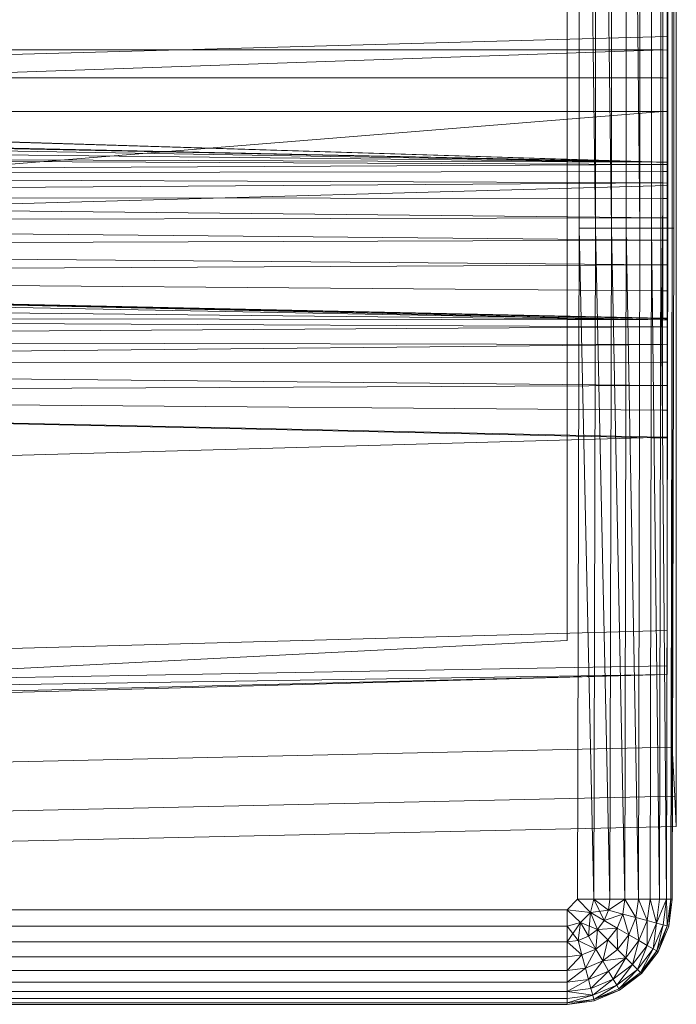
# Model space of a CAD drawing. Header units: metres. Extents: x 397.7 to 427.5, y 12.6 to 28.4.
# Tile 55 of 124: x 407.3233 to 407.4147, y 27.0235 to 27.1606. Entities that reach past the tile are written whole.
import ezdxf

# ---------------------------------------------------------------- set-up
doc = ezdxf.new("R2010")
doc.units = ezdxf.units.M
doc.layers.add('A-DETL-____-MBND', color=7, linetype='Continuous', lineweight=18)

# ---------------------------------------------------------------- blocks, each defined once
blk = doc.blocks.new('Family - Inodor P4-151432-08_CLI_AIRE_P5')
at = {"layer": 'A-DETL-____-MBND', "color": 253, "true_color": 0xaaaaaa}
for p, q in [((0.72691, 0.38826), (0.72691, 0.01465)), ((0.72691, 0.38826), (0.72691, 0.01465)), ((0.72691, 0.03582), (0.72691, 0.36417)), ((0.72691, 0.36417), (0.72691, 0.03582)), ((0.72747, 0.36417), (0.72747, 0.03582)), ((0.72747, 0.03582), (0.72747, 0.36417)), ((0.71226, 0.05064), (0.71226, 0.35403)), ((0.71226, 0.05064), (0.71226, 0.35403)), ((0.71393, 0.29485), (0.71393, 0.10805)), ((0.71393, 0.29485), (0.71393, 0.10805)), ((0.71621, 0.10805), (0.71393, 0.29485)), ((0.71393, 0.29485), (0.71621, 0.10805)), ((0.71393, 0.29485), (0.71393, 0.10805)), ((0.71621, 0.29485), (0.71621, 0.10805)), ((0.71843, 0.10805), (0.71621, 0.29485)), ((0.71621, 0.29485), (0.71621, 0.10805)), ((0.71621, 0.29485), (0.71843, 0.10805)), ((0.71621, 0.29485), (0.71621, 0.10805)), ((0.71843, 0.29485), (0.71843, 0.10805)), ((0.71843, 0.29485), (0.71843, 0.10805)), ((0.71843, 0.29485), (0.71843, 0.10805)), ((0.72051, 0.29485), (0.72051, 0.10805)), ((0.72239, 0.10805), (0.72051, 0.29485)), ((0.72051, 0.29485), (0.72051, 0.10805)), ((0.72051, 0.29485), (0.72239, 0.10805)), ((0.72051, 0.29485), (0.72051, 0.10805)), ((0.72239, 0.29485), (0.72239, 0.10805)), ((0.72239, 0.29485), (0.72239, 0.10805)), ((0.72239, 0.29485), (0.72239, 0.10805)), ((0.72402, 0.29485), (0.72402, 0.10805)), ((0.72402, 0.29485), (0.72402, 0.10805)), ((0.72402, 0.29485), (0.72402, 0.10805)), ((0.72534, 0.29485), (0.72534, 0.10805)), ((0.72534, 0.29485), (0.72534, 0.10805)), ((0.72534, 0.29485), (0.72534, 0.10805)), ((0.72631, 0.29485), (0.72631, 0.10805)), ((0.72631, 0.29485), (0.72631, 0.10805)), ((0.72631, 0.29485), (0.72631, 0.10805)), ((0.72691, 0.29485), (0.72691, 0.10805)), ((0.72691, 0.29485), (0.72691, 0.10805)), ((0.72691, 0.29485), (0.72691, 0.10805)), ((0.72711, 0.29485), (0.72711, 0.10805)), ((0.72711, 0.29485), (0.72711, 0.10805)), ((0.7262, 0.28262), (0.7262, 0.11722)), ((0.72561, 0.26697), (0.72561, 0.13288)), ((0.72561, 0.26697), (0.72561, 0.13288)), ((0.72561, 0.13288), (0.72561, 0.26697)), ((0.72561, 0.26697), (0.72561, 0.13288)), ((0.7262, 0.26701), (0.7262, 0.13284)), ((0.7262, 0.13339), (0.7262, 0.267)), ((0.7262, 0.15852), (0.7262, 0.13475)), ((0.7262, 0.13475), (0.21652, 0.12067)), ((0.7262, 0.13475), (0.7262, 0.11399)), ((0.2042, 0.1334), (0.7256, 0.11726)), ((0.7262, 0.11723), (0.2042, 0.1334)), ((0.2042, 0.1334), (0.7256, 0.11726)), ((0.7262, 0.13339), (0.7262, 0.13285)), ((0.21593, 0.13288), (0.7256, 0.11726)), ((0.21593, 0.13288), (0.7256, 0.11726)), ((0.72561, 0.13288), (0.44571, 0.13288)), ((0.72561, 0.13288), (0.44571, 0.12326)), ((0.72561, 0.13288), (0.44571, 0.13288)), ((0.72561, 0.13288), (0.44571, 0.12326)), ((0.72561, 0.13288), (0.44571, 0.13288)), ((0.72561, 0.13288), (0.44571, 0.13288)), ((0.7256, 0.11726), (0.72561, 0.13288)), ((0.72561, 0.13288), (0.7256, 0.11726)), ((0.7262, 0.13284), (0.72561, 0.13288)), ((0.7262, 0.13284), (0.72561, 0.13288)), ((0.72561, 0.13288), (0.7262, 0.13285)), ((0.72561, 0.13288), (0.72561, 0.12899)), ((0.72561, 0.12899), (0.72561, 0.13288)), ((0.7262, 0.13285), (0.72561, 0.13288)), ((0.7262, 0.12897), (0.7262, 0.13285)), ((0.7262, 0.11728), (0.7262, 0.13284)), ((0.72561, 0.12899), (0.44571, 0.12899)), ((0.72561, 0.12899), (0.44571, 0.12899)), ((0.7262, 0.12897), (0.72561, 0.12899)), ((0.72561, 0.12899), (0.72561, 0.12431)), ((0.72561, 0.12431), (0.72561, 0.12899)), ((0.7262, 0.12897), (0.72561, 0.12899)), ((0.7262, 0.12431), (0.7262, 0.12897)), ((0.72561, 0.12431), (0.44571, 0.12431)), ((0.72561, 0.12431), (0.44571, 0.12431)), ((0.72561, 0.12431), (0.44572, 0.10165)), ((0.72561, 0.12431), (0.44572, 0.10165)), ((0.72555, 0.09531), (0.72561, 0.12431)), ((0.72561, 0.12431), (0.72555, 0.09531)), ((0.7262, 0.12431), (0.72561, 0.12431)), ((0.7262, 0.1243), (0.72561, 0.12431)), ((0.72561, 0.12431), (0.7262, 0.12431)), ((0.7262, 0.12428), (0.72561, 0.12431)), ((0.72561, 0.12431), (0.7262, 0.1243)), ((0.7262, 0.12428), (0.72561, 0.12431)), ((0.7262, 0.1243), (0.7262, 0.12431)), ((0.7262, 0.12428), (0.7262, 0.1243)), ((0.7262, 0.09539), (0.7262, 0.12428)), ((0.7256, 0.11726), (0.44571, 0.12326)), ((0.44571, 0.12326), (0.7256, 0.11726)), ((0.7256, 0.11726), (0.44571, 0.12326)), ((0.44571, 0.12326), (0.7256, 0.11726)), ((0.7256, 0.11726), (0.44571, 0.12295)), ((0.44571, 0.12295), (0.7256, 0.11726)), ((0.7256, 0.11726), (0.44571, 0.12197)), ((0.44571, 0.12197), (0.7256, 0.11726)), ((0.7256, 0.11726), (0.44571, 0.12037)), ((0.44571, 0.12037), (0.7256, 0.11726)), ((0.7256, 0.11726), (0.44571, 0.11819)), ((0.44571, 0.11819), (0.7256, 0.11726)), ((0.44571, 0.11819), (0.7256, 0.11694)), ((0.44571, 0.11819), (0.7256, 0.11694)), ((0.7256, 0.11694), (0.44571, 0.11552)), ((0.7256, 0.11694), (0.44571, 0.11552)), ((0.7262, 0.11728), (0.7256, 0.11726)), ((0.7256, 0.11726), (0.7262, 0.11728)), ((0.7262, 0.11722), (0.7256, 0.11726)), ((0.7256, 0.11726), (0.7256, 0.11694)), ((0.7256, 0.11694), (0.7256, 0.11726)), ((0.7262, 0.11722), (0.7256, 0.11726)), ((0.7262, 0.11723), (0.7256, 0.11726)), ((0.7262, 0.11723), (0.7256, 0.11726)), ((0.7262, 0.11691), (0.7256, 0.11694)), ((0.7256, 0.11694), (0.7256, 0.11596)), ((0.7256, 0.11596), (0.7256, 0.11694)), ((0.7262, 0.11691), (0.7256, 0.11694)), ((0.7262, 0.11723), (0.7262, 0.11728)), ((0.7262, 0.11691), (0.7262, 0.11722)), ((0.7262, 0.11594), (0.7262, 0.11691)), ((0.7256, 0.11596), (0.44571, 0.11552)), ((0.7256, 0.11596), (0.44571, 0.11552)), ((0.7256, 0.11436), (0.44571, 0.11552)), ((0.44571, 0.11552), (0.7256, 0.11436)), ((0.7262, 0.11594), (0.7256, 0.11596)), ((0.7256, 0.11596), (0.7256, 0.11436)), ((0.7256, 0.11436), (0.7256, 0.11596)), ((0.7262, 0.11594), (0.7256, 0.11596)), ((0.7262, 0.11434), (0.7262, 0.11594)), ((0.7262, 0.11399), (0.21652, 0.09991)), ((0.7256, 0.11436), (0.44571, 0.11242)), ((0.7256, 0.11436), (0.44571, 0.11242)), ((0.7262, 0.11434), (0.7256, 0.11436)), ((0.7256, 0.11436), (0.7256, 0.11219)), ((0.7256, 0.11219), (0.7256, 0.11436)), ((0.7262, 0.11434), (0.7256, 0.11436)), ((0.7262, 0.11218), (0.7262, 0.11434)), ((0.7262, 0.11399), (0.7262, 0.07896)), ((0.7256, 0.11219), (0.44571, 0.11242)), ((0.44571, 0.11242), (0.7256, 0.11219)), ((0.44571, 0.11242), (0.7256, 0.10951)), ((0.44571, 0.11242), (0.7256, 0.10951)), ((0.7262, 0.11218), (0.7256, 0.11219)), ((0.7256, 0.11219), (0.7256, 0.10951)), ((0.7256, 0.10951), (0.7256, 0.11219)), ((0.7262, 0.11218), (0.7256, 0.11219)), ((0.7262, 0.10951), (0.7262, 0.11218)), ((0.7256, 0.10951), (0.44571, 0.10898)), ((0.7256, 0.10951), (0.44571, 0.10898)), ((0.7256, 0.10641), (0.44571, 0.10898)), ((0.44571, 0.10898), (0.7256, 0.10641)), ((0.7262, 0.10951), (0.7256, 0.10951)), ((0.7256, 0.10951), (0.7256, 0.10641)), ((0.7262, 0.10951), (0.7256, 0.10951)), ((0.7256, 0.10951), (0.7262, 0.10951)), ((0.7256, 0.10641), (0.7256, 0.10951)), ((0.7262, 0.10951), (0.7256, 0.10951)), ((0.7262, 0.10642), (0.7262, 0.10951)), ((0.71393, 0.10805), (0.71373, 0.01465)), ((0.71393, 0.10805), (0.71373, 0.01465)), ((0.71393, 0.10805), (0.71373, 0.01465)), ((0.71621, 0.10805), (0.71393, 0.10805)), ((0.71621, 0.10805), (0.71393, 0.10805)), ((0.71601, 0.01465), (0.71393, 0.10805)), ((0.71393, 0.10805), (0.71601, 0.01465)), ((0.71621, 0.10805), (0.71601, 0.01465)), ((0.71621, 0.10805), (0.71601, 0.01465)), ((0.71621, 0.10805), (0.71601, 0.01465)), ((0.71843, 0.10805), (0.71621, 0.10805)), ((0.71843, 0.10805), (0.71621, 0.10805)), ((0.71823, 0.01465), (0.71621, 0.10805)), ((0.71621, 0.10805), (0.71823, 0.01465)), ((0.71843, 0.10805), (0.71823, 0.01465)), ((0.71843, 0.10805), (0.71823, 0.01465)), ((0.71843, 0.10805), (0.71823, 0.01465)), ((0.72051, 0.10805), (0.71843, 0.10805)), ((0.72051, 0.10805), (0.71843, 0.10805)), ((0.72031, 0.01465), (0.71843, 0.10805)), ((0.71843, 0.10805), (0.72031, 0.01465)), ((0.72051, 0.10805), (0.72031, 0.01465)), ((0.72051, 0.10805), (0.72031, 0.01465)), ((0.72051, 0.10805), (0.72031, 0.01465)), ((0.72239, 0.10805), (0.72051, 0.10805)), ((0.72239, 0.10805), (0.72051, 0.10805)), ((0.72219, 0.01465), (0.72051, 0.10805)), ((0.72051, 0.10805), (0.72219, 0.01465)), ((0.72239, 0.10805), (0.72219, 0.01465)), ((0.72239, 0.10805), (0.72219, 0.01465)), ((0.72239, 0.10805), (0.72219, 0.01465)), ((0.72402, 0.10805), (0.72239, 0.10805)), ((0.72402, 0.10805), (0.72239, 0.10805)), ((0.72402, 0.10805), (0.72382, 0.01465)), ((0.72402, 0.10805), (0.72382, 0.01465)), ((0.72402, 0.10805), (0.72382, 0.01465)), ((0.72534, 0.10805), (0.72402, 0.10805)), ((0.72534, 0.10805), (0.72402, 0.10805)), ((0.72534, 0.10805), (0.72402, 0.10805)), ((0.72514, 0.01465), (0.72402, 0.10805)), ((0.72402, 0.10805), (0.72514, 0.01465)), ((0.72534, 0.10805), (0.72514, 0.01465)), ((0.72534, 0.10805), (0.72514, 0.01465)), ((0.72534, 0.10805), (0.72514, 0.01465)), ((0.72631, 0.10805), (0.72534, 0.10805)), ((0.72631, 0.10805), (0.72534, 0.10805)), ((0.72631, 0.10805), (0.72534, 0.10805)), ((0.72611, 0.01465), (0.72534, 0.10805)), ((0.72534, 0.10805), (0.72611, 0.01465)), ((0.72631, 0.10805), (0.72611, 0.01465)), ((0.72631, 0.10805), (0.72611, 0.01465)), ((0.72631, 0.10805), (0.72611, 0.01465)), ((0.72691, 0.10805), (0.72631, 0.10805)), ((0.72691, 0.10805), (0.72631, 0.10805)), ((0.72691, 0.10805), (0.72631, 0.10805)), ((0.72691, 0.10805), (0.72671, 0.01465)), ((0.72691, 0.10805), (0.72671, 0.01465)), ((0.72691, 0.10805), (0.72671, 0.01465)), ((0.72711, 0.10805), (0.72691, 0.10805)), ((0.72711, 0.10805), (0.72691, 0.01465)), ((0.72711, 0.10805), (0.72691, 0.10805)), ((0.72711, 0.10805), (0.72691, 0.01465)), ((0.72711, 0.10805), (0.72691, 0.10805)), ((0.72691, 0.01465), (0.72691, 0.10805)), ((0.72691, 0.10805), (0.72691, 0.01465)), ((0.7256, 0.10641), (0.44571, 0.10533)), ((0.7256, 0.10641), (0.44571, 0.10533)), ((0.7262, 0.10642), (0.7256, 0.10641)), ((0.7262, 0.10642), (0.7256, 0.10641)), ((0.7256, 0.10641), (0.7262, 0.10642)), ((0.7256, 0.10641), (0.7262, 0.10642)), ((0.7262, 0.10641), (0.7256, 0.10641)), ((0.7256, 0.10298), (0.7256, 0.10641)), ((0.7262, 0.10641), (0.7256, 0.10641)), ((0.7256, 0.10641), (0.7256, 0.10298)), ((0.7262, 0.10642), (0.7262, 0.10642)), ((0.7262, 0.10641), (0.7262, 0.10642)), ((0.7262, 0.10299), (0.7262, 0.10641)), ((0.7256, 0.10298), (0.44571, 0.10533)), ((0.44571, 0.10533), (0.7256, 0.10298)), ((0.7256, 0.10298), (0.44571, 0.10156)), ((0.7256, 0.10298), (0.44571, 0.10156)), ((0.7262, 0.10299), (0.7256, 0.10298)), ((0.7256, 0.10298), (0.7262, 0.10299)), ((0.7262, 0.10298), (0.7256, 0.10298)), ((0.7262, 0.10297), (0.7256, 0.10298)), ((0.7256, 0.10298), (0.7262, 0.10298)), ((0.7256, 0.10298), (0.7256, 0.09932)), ((0.7256, 0.09932), (0.7256, 0.10298)), ((0.7262, 0.10297), (0.7256, 0.10298)), ((0.7262, 0.10298), (0.7262, 0.10299)), ((0.7262, 0.10297), (0.7262, 0.10298)), ((0.7262, 0.09933), (0.7262, 0.10297)), ((0.7256, 0.09932), (0.44571, 0.10156)), ((0.44571, 0.10156), (0.7256, 0.09932)), ((0.44571, 0.10156), (0.7256, 0.09555)), ((0.7262, 0.09542), (0.44571, 0.10156)), ((0.44571, 0.10156), (0.7256, 0.09555)), ((0.72555, 0.09531), (0.44572, 0.10165)), ((0.44572, 0.10165), (0.72555, 0.09531)), ((0.72555, 0.09531), (0.44566, 0.10065)), ((0.44566, 0.10065), (0.72555, 0.09531)), ((0.7262, 0.09933), (0.7256, 0.09932)), ((0.7256, 0.09932), (0.7262, 0.09933)), ((0.7256, 0.09932), (0.7256, 0.09555)), ((0.7262, 0.09932), (0.7256, 0.09932)), ((0.7256, 0.09555), (0.7256, 0.09932)), ((0.7262, 0.09932), (0.7256, 0.09932)), ((0.7262, 0.09932), (0.7262, 0.09933)), ((0.7262, 0.09556), (0.7262, 0.09932)), ((0.72555, 0.09531), (0.44566, 0.0982)), ((0.44566, 0.0982), (0.72555, 0.09531)), ((0.72555, 0.09531), (0.44566, 0.09576)), ((0.44566, 0.09576), (0.72555, 0.09531)), ((0.44566, 0.09576), (0.72555, 0.09431)), ((0.44566, 0.09576), (0.72555, 0.09431)), ((0.7262, 0.09539), (0.72555, 0.09531)), ((0.72555, 0.09531), (0.7262, 0.09539)), ((0.7262, 0.09528), (0.72555, 0.09531)), ((0.72555, 0.09531), (0.72555, 0.09431)), ((0.72555, 0.09431), (0.72555, 0.09531)), ((0.7262, 0.09528), (0.72555, 0.09531)), ((0.7262, 0.09556), (0.7256, 0.09555)), ((0.7256, 0.09555), (0.7262, 0.09556)), ((0.7262, 0.09552), (0.7256, 0.09555)), ((0.7262, 0.09555), (0.7256, 0.09555)), ((0.7262, 0.09553), (0.7256, 0.09555)), ((0.7256, 0.09555), (0.7262, 0.09555)), ((0.7262, 0.09552), (0.7256, 0.09555)), ((0.7256, 0.09555), (0.7262, 0.09553)), ((0.7262, 0.09555), (0.7262, 0.09556)), ((0.7262, 0.09553), (0.7262, 0.09555)), ((0.7262, 0.09552), (0.7262, 0.09553)), ((0.7262, 0.09542), (0.7262, 0.09552)), ((0.7262, 0.09528), (0.7262, 0.09539)), ((0.7262, 0.09428), (0.7262, 0.09528)), ((0.72555, 0.09431), (0.44566, 0.09248)), ((0.72555, 0.09431), (0.44566, 0.09248)), ((0.7262, 0.09428), (0.72555, 0.09431)), ((0.72555, 0.09431), (0.72555, 0.09185)), ((0.72555, 0.09185), (0.72555, 0.09431)), ((0.7262, 0.09428), (0.72555, 0.09431)), ((0.7262, 0.09183), (0.7262, 0.09428)), ((0.72555, 0.09185), (0.44566, 0.09248)), ((0.44566, 0.09248), (0.72555, 0.09185)), ((0.72555, 0.09185), (0.44566, 0.08906)), ((0.72555, 0.09185), (0.44566, 0.08906)), ((0.7262, 0.09183), (0.72555, 0.09185)), ((0.72555, 0.09185), (0.72555, 0.08942)), ((0.72555, 0.08942), (0.72555, 0.09185)), ((0.7262, 0.09183), (0.72555, 0.09185)), ((0.7262, 0.08941), (0.7262, 0.09183)), ((0.72555, 0.08942), (0.44566, 0.08906)), ((0.72555, 0.08942), (0.44566, 0.08906)), ((0.7262, 0.08941), (0.72555, 0.08942)), ((0.72555, 0.08942), (0.72555, 0.08614)), ((0.72555, 0.08614), (0.72555, 0.08942)), ((0.7262, 0.08941), (0.72555, 0.08942)), ((0.7262, 0.08614), (0.7262, 0.08941)), ((0.72555, 0.08614), (0.44566, 0.08906)), ((0.44566, 0.08906), (0.72555, 0.08614)), ((0.72555, 0.08614), (0.44566, 0.08497)), ((0.72555, 0.08614), (0.44566, 0.08497)), ((0.7262, 0.08614), (0.72555, 0.08614)), ((0.7262, 0.08614), (0.72555, 0.08614)), ((0.72555, 0.08614), (0.7262, 0.08614)), ((0.72555, 0.08272), (0.72555, 0.08614)), ((0.7262, 0.08614), (0.72555, 0.08614)), ((0.72555, 0.08614), (0.72555, 0.08272)), ((0.7262, 0.08614), (0.7262, 0.08614)), ((0.7262, 0.08273), (0.7262, 0.08614)), ((0.72555, 0.08272), (0.44566, 0.08497)), ((0.44566, 0.08497), (0.72555, 0.08272)), ((0.44566, 0.08497), (0.72555, 0.07896)), ((0.7262, 0.07882), (0.44566, 0.08497)), ((0.44566, 0.08497), (0.72555, 0.07896)), ((0.7262, 0.08273), (0.72555, 0.08272)), ((0.72555, 0.08272), (0.7262, 0.08273)), ((0.7262, 0.08272), (0.72555, 0.08272)), ((0.72555, 0.08272), (0.72555, 0.07896)), ((0.7262, 0.08271), (0.72555, 0.08272)), ((0.72555, 0.08272), (0.7262, 0.08272)), ((0.72555, 0.07896), (0.72555, 0.08272)), ((0.7262, 0.08271), (0.72555, 0.08272)), ((0.7262, 0.08272), (0.7262, 0.08273)), ((0.7262, 0.08271), (0.7262, 0.08272)), ((0.7262, 0.07897), (0.7262, 0.08271)), ((0.7262, 0.07896), (0.21652, 0.06488)), ((0.7262, 0.07897), (0.72555, 0.07896)), ((0.72555, 0.07896), (0.7262, 0.07897)), ((0.7262, 0.07894), (0.72555, 0.07896)), ((0.7262, 0.07896), (0.72555, 0.07896)), ((0.7262, 0.07894), (0.72555, 0.07896)), ((0.72555, 0.07896), (0.7262, 0.07896)), ((0.7262, 0.07894), (0.72555, 0.07896)), ((0.72555, 0.07896), (0.7262, 0.07894)), ((0.7262, 0.07896), (0.7262, 0.07897)), ((0.7262, 0.07896), (0.7262, 0.05207)), ((0.7262, 0.07894), (0.7262, 0.07896)), ((0.7262, 0.07882), (0.7262, 0.07894)), ((0.7262, 0.07894), (0.7262, 0.07894)), ((0.7262, 0.05207), (0.21652, 0.03799)), ((0.7262, 0.05207), (0.7262, 0.04712)), ((0.71226, 0.05064), (0.54781, 0.04228)), ((0.57586, 0.0437), (0.71226, 0.05064)), ((0.7262, 0.04712), (0.21652, 0.03799)), ((0.7262, 0.04712), (0.7262, 0.04594)), ((0.7262, 0.04594), (0.21652, 0.03799)), ((0.7262, 0.04594), (0.21652, 0.03305)), ((0.7262, 0.04594), (0.21652, 0.03186)), ((0.40749, 0.0287), (0.72691, 0.03582)), ((0.40749, 0.0287), (0.72691, 0.03582)), ((0.72725, 0.02899), (0.72691, 0.03582)), ((0.72691, 0.03582), (0.72725, 0.02899)), ((0.72747, 0.03582), (0.72747, 0.02899)), ((0.72747, 0.02899), (0.72747, 0.03582)), ((0.40776, 0.02187), (0.72725, 0.02899)), ((0.40776, 0.02187), (0.72725, 0.02899)), ((0.72747, 0.02477), (0.72725, 0.02899)), ((0.72725, 0.02899), (0.72747, 0.02477)), ((0.72747, 0.02899), (0.72747, 0.02477)), ((0.72747, 0.02477), (0.72747, 0.02899)), ((0.40793, 0.01764), (0.72747, 0.02477)), ((0.40793, 0.01764), (0.72747, 0.02477)), ((0.71373, 0.01465), (0.71226, 0.01318)), ((0.71373, 0.01465), (0.71226, 0.01318)), ((0.71373, 0.01465), (0.71226, 0.01318)), ((0.71601, 0.01465), (0.71373, 0.01465)), ((0.71551, 0.01277), (0.71373, 0.01465)), ((0.71601, 0.01465), (0.71373, 0.01465)), ((0.71373, 0.01465), (0.71601, 0.01465)), ((0.71373, 0.01465), (0.71551, 0.01277)), ((0.71373, 0.01465), (0.71551, 0.01277)), ((0.71601, 0.01465), (0.71551, 0.01277)), ((0.71601, 0.01465), (0.71551, 0.01277)), ((0.71601, 0.01465), (0.71551, 0.01277)), ((0.71823, 0.01465), (0.71601, 0.01465)), ((0.71802, 0.01311), (0.71601, 0.01465)), ((0.71823, 0.01465), (0.71601, 0.01465)), ((0.71823, 0.01465), (0.71601, 0.01465)), ((0.71802, 0.01311), (0.71601, 0.01465)), ((0.71601, 0.01465), (0.71802, 0.01311)), ((0.71601, 0.01465), (0.71743, 0.01167)), ((0.71601, 0.01465), (0.71743, 0.01167)), ((0.71802, 0.01311), (0.71823, 0.01465)), ((0.72031, 0.01465), (0.71802, 0.01311)), ((0.71802, 0.01311), (0.71823, 0.01465)), ((0.72031, 0.01465), (0.71802, 0.01311)), ((0.71823, 0.01465), (0.71802, 0.01311)), ((0.72031, 0.01465), (0.71823, 0.01465)), ((0.72031, 0.01465), (0.71823, 0.01465)), ((0.72031, 0.01465), (0.71823, 0.01465)), ((0.72031, 0.01465), (0.72003, 0.01257)), ((0.72031, 0.01465), (0.72003, 0.01257)), ((0.72031, 0.01465), (0.72003, 0.01257)), ((0.72219, 0.01465), (0.72031, 0.01465)), ((0.72219, 0.01465), (0.72031, 0.01465)), ((0.72219, 0.01465), (0.72031, 0.01465)), ((0.72185, 0.01208), (0.72031, 0.01465)), ((0.72031, 0.01465), (0.72185, 0.01208)), ((0.72219, 0.01465), (0.72185, 0.01208)), ((0.72219, 0.01465), (0.72185, 0.01208)), ((0.72219, 0.01465), (0.72185, 0.01208)), ((0.72382, 0.01465), (0.72219, 0.01465)), ((0.72382, 0.01465), (0.72219, 0.01465)), ((0.72382, 0.01465), (0.72219, 0.01465)), ((0.72342, 0.01166), (0.72219, 0.01465)), ((0.72219, 0.01465), (0.72342, 0.01166)), ((0.72382, 0.01465), (0.72342, 0.01166)), ((0.72382, 0.01465), (0.72342, 0.01166)), ((0.72382, 0.01465), (0.72342, 0.01166)), ((0.72514, 0.01465), (0.72382, 0.01465)), ((0.72514, 0.01465), (0.72382, 0.01465)), ((0.72514, 0.01465), (0.72382, 0.01465)), ((0.7247, 0.01132), (0.72382, 0.01465)), ((0.72382, 0.01465), (0.7247, 0.01132)), ((0.7247, 0.01132), (0.72514, 0.01465)), ((0.72611, 0.01465), (0.7247, 0.01132)), ((0.7247, 0.01132), (0.72514, 0.01465)), ((0.72611, 0.01465), (0.7247, 0.01132)), ((0.72514, 0.01465), (0.7247, 0.01132)), ((0.72611, 0.01465), (0.72514, 0.01465)), ((0.72611, 0.01465), (0.72514, 0.01465)), ((0.72611, 0.01465), (0.72514, 0.01465)), ((0.72611, 0.01465), (0.72564, 0.01106)), ((0.72611, 0.01465), (0.72564, 0.01106)), ((0.72611, 0.01465), (0.72564, 0.01106)), ((0.72671, 0.01465), (0.72611, 0.01465)), ((0.72671, 0.01465), (0.72611, 0.01465)), ((0.72671, 0.01465), (0.72611, 0.01465)), ((0.72621, 0.01091), (0.72611, 0.01465)), ((0.72611, 0.01465), (0.72621, 0.01091)), ((0.72671, 0.01465), (0.72621, 0.01091)), ((0.72671, 0.01465), (0.72621, 0.01091)), ((0.72671, 0.01465), (0.72621, 0.01091)), ((0.72691, 0.01465), (0.72641, 0.01086)), ((0.72691, 0.01465), (0.72641, 0.01086)), ((0.72691, 0.01465), (0.72641, 0.01086)), ((0.72691, 0.01465), (0.72641, 0.01086)), ((0.72641, 0.01086), (0.72671, 0.01465)), ((0.72671, 0.01465), (0.72641, 0.01086)), ((0.72691, 0.01465), (0.72671, 0.01465)), ((0.72691, 0.01465), (0.72671, 0.01465)), ((0.72691, 0.01465), (0.72671, 0.01465)), ((0.71226, 0.01318), (0.57723, 0.01318)), ((0.71226, 0.01318), (0.57723, 0.01318)), ((0.71226, 0.01318), (0.57723, 0.01318)), ((0.71413, 0.0114), (0.71226, 0.01318)), ((0.71226, 0.01318), (0.71226, 0.0109)), ((0.71551, 0.01277), (0.71226, 0.01318)), ((0.71226, 0.01318), (0.71551, 0.01277)), ((0.71226, 0.01318), (0.71413, 0.0114)), ((0.71226, 0.01318), (0.71226, 0.0109)), ((0.71226, 0.01318), (0.71413, 0.0114)), ((0.71226, 0.01318), (0.71226, 0.0109)), ((0.71551, 0.01277), (0.71413, 0.0114)), ((0.71551, 0.01277), (0.71413, 0.0114)), ((0.71551, 0.01277), (0.71413, 0.0114)), ((0.71551, 0.01277), (0.71524, 0.00948)), ((0.71551, 0.01277), (0.71524, 0.00948)), ((0.71802, 0.01311), (0.71551, 0.01277)), ((0.71743, 0.01167), (0.71551, 0.01277)), ((0.71648, 0.01043), (0.71551, 0.01277)), ((0.71743, 0.01167), (0.71551, 0.01277)), ((0.71551, 0.01277), (0.71743, 0.01167)), ((0.71551, 0.01277), (0.71648, 0.01043)), ((0.71551, 0.01277), (0.71648, 0.01043)), ((0.71802, 0.01311), (0.71743, 0.01167)), ((0.71802, 0.01311), (0.71743, 0.01167)), ((0.71802, 0.01311), (0.71743, 0.01167)), ((0.72003, 0.01257), (0.71743, 0.01167)), ((0.72003, 0.01257), (0.71743, 0.01167)), ((0.72003, 0.01257), (0.71802, 0.01311)), ((0.72003, 0.01257), (0.71802, 0.01311)), ((0.71802, 0.01311), (0.72003, 0.01257)), ((0.72003, 0.01257), (0.71923, 0.01062)), ((0.72003, 0.01257), (0.71923, 0.01062)), ((0.72003, 0.01257), (0.71923, 0.01062)), ((0.72185, 0.01208), (0.72003, 0.01257)), ((0.72185, 0.01208), (0.72003, 0.01257)), ((0.72003, 0.01257), (0.72185, 0.01208)), ((0.72003, 0.01257), (0.72086, 0.00968)), ((0.72003, 0.01257), (0.72086, 0.00968)), ((0.71413, 0.0114), (0.71226, 0.0109)), ((0.71413, 0.0114), (0.71226, 0.0109)), ((0.71413, 0.0114), (0.71226, 0.00868)), ((0.71413, 0.0114), (0.71226, 0.0109)), ((0.71413, 0.0114), (0.71226, 0.00868)), ((0.71413, 0.0114), (0.7138, 0.00888)), ((0.71413, 0.0114), (0.7138, 0.00888)), ((0.71413, 0.0114), (0.7138, 0.00888)), ((0.71648, 0.01043), (0.71413, 0.0114)), ((0.71524, 0.00948), (0.71413, 0.0114)), ((0.71524, 0.00948), (0.71413, 0.0114)), ((0.71413, 0.0114), (0.71524, 0.00948)), ((0.71743, 0.01167), (0.71648, 0.01043)), ((0.71743, 0.01167), (0.71648, 0.01043)), ((0.71743, 0.01167), (0.71648, 0.01043)), ((0.71923, 0.01062), (0.71743, 0.01167)), ((0.71923, 0.01062), (0.71743, 0.01167)), ((0.71743, 0.01167), (0.71923, 0.01062)), ((0.72185, 0.01208), (0.72086, 0.00968)), ((0.72185, 0.01208), (0.72086, 0.00968)), ((0.72185, 0.01208), (0.72086, 0.00968)), ((0.72342, 0.01166), (0.72185, 0.01208)), ((0.72342, 0.01166), (0.72185, 0.01208)), ((0.72185, 0.01208), (0.72342, 0.01166)), ((0.72185, 0.01208), (0.72227, 0.00887)), ((0.72185, 0.01208), (0.72227, 0.00887)), ((0.72342, 0.01166), (0.72227, 0.00887)), ((0.72342, 0.01166), (0.72227, 0.00887)), ((0.72342, 0.01166), (0.72227, 0.00887)), ((0.72342, 0.01166), (0.72341, 0.00821)), ((0.72342, 0.01166), (0.72341, 0.00821)), ((0.7247, 0.01132), (0.72341, 0.00821)), ((0.7247, 0.01132), (0.72341, 0.00821)), ((0.7247, 0.01132), (0.72341, 0.00821)), ((0.7247, 0.01132), (0.72342, 0.01166)), ((0.7247, 0.01132), (0.72342, 0.01166)), ((0.72342, 0.01166), (0.7247, 0.01132)), ((0.7247, 0.01132), (0.72425, 0.00772)), ((0.7247, 0.01132), (0.72425, 0.00772)), ((0.72564, 0.01106), (0.72425, 0.00772)), ((0.72564, 0.01106), (0.72425, 0.00772)), ((0.72564, 0.01106), (0.72425, 0.00772)), ((0.72564, 0.01106), (0.7247, 0.01132)), ((0.72564, 0.01106), (0.7247, 0.01132)), ((0.7247, 0.01132), (0.72564, 0.01106)), ((0.72564, 0.01106), (0.72477, 0.00743)), ((0.72564, 0.01106), (0.72477, 0.00743)), ((0.72621, 0.01091), (0.72564, 0.01106)), ((0.72621, 0.01091), (0.72564, 0.01106)), ((0.72564, 0.01106), (0.72621, 0.01091)), ((0.71226, 0.0109), (0.57723, 0.0109)), ((0.71226, 0.0109), (0.57723, 0.0109)), ((0.71226, 0.0109), (0.57723, 0.0109)), ((0.7138, 0.00888), (0.71226, 0.0109)), ((0.71226, 0.0109), (0.71226, 0.00868)), ((0.71226, 0.00868), (0.71226, 0.0109)), ((0.71226, 0.0109), (0.71226, 0.00868)), ((0.71648, 0.01043), (0.71524, 0.00948)), ((0.71648, 0.01043), (0.71524, 0.00948)), ((0.71648, 0.01043), (0.71524, 0.00948)), ((0.71648, 0.01043), (0.71628, 0.00768)), ((0.71648, 0.01043), (0.71628, 0.00768)), ((0.71923, 0.01062), (0.71648, 0.01043)), ((0.71923, 0.01062), (0.71648, 0.01043)), ((0.71795, 0.00896), (0.71648, 0.01043)), ((0.71795, 0.00896), (0.71648, 0.01043)), ((0.71648, 0.01043), (0.71795, 0.00896)), ((0.71923, 0.01062), (0.71795, 0.00896)), ((0.71923, 0.01062), (0.71795, 0.00896)), ((0.71923, 0.01062), (0.71795, 0.00896)), ((0.72086, 0.00968), (0.71923, 0.01062)), ((0.72086, 0.00968), (0.71923, 0.01062)), ((0.71923, 0.01062), (0.72086, 0.00968)), ((0.71923, 0.01062), (0.71928, 0.00763)), ((0.71923, 0.01062), (0.71928, 0.00763)), ((0.72086, 0.00968), (0.71928, 0.00763)), ((0.72086, 0.00968), (0.71928, 0.00763)), ((0.72086, 0.00968), (0.71928, 0.00763)), ((0.72086, 0.00968), (0.72043, 0.00648)), ((0.72086, 0.00968), (0.72043, 0.00648)), ((0.72227, 0.00887), (0.72086, 0.00968)), ((0.72227, 0.00887), (0.72086, 0.00968)), ((0.72086, 0.00968), (0.72227, 0.00887)), ((0.72621, 0.01091), (0.72477, 0.00743)), ((0.72621, 0.01091), (0.72477, 0.00743)), ((0.72621, 0.01091), (0.72477, 0.00743)), ((0.72621, 0.01091), (0.72494, 0.00733)), ((0.72621, 0.01091), (0.72494, 0.00733)), ((0.72641, 0.01086), (0.72494, 0.00733)), ((0.72641, 0.01086), (0.72494, 0.00733)), ((0.72641, 0.01086), (0.72494, 0.00733)), ((0.72641, 0.01086), (0.72494, 0.00733)), ((0.72641, 0.01086), (0.72621, 0.01091)), ((0.72641, 0.01086), (0.72621, 0.01091)), ((0.72621, 0.01091), (0.72641, 0.01086)), ((0.71226, 0.00868), (0.57723, 0.00868)), ((0.71226, 0.00868), (0.57723, 0.00868)), ((0.71226, 0.00868), (0.57723, 0.00868)), ((0.7138, 0.00888), (0.71226, 0.00868)), ((0.7138, 0.00888), (0.71226, 0.00868)), ((0.7138, 0.00888), (0.71226, 0.00868)), ((0.71226, 0.00868), (0.71226, 0.0066)), ((0.71434, 0.00687), (0.71226, 0.00868)), ((0.71226, 0.00868), (0.71226, 0.0066)), ((0.71226, 0.00868), (0.71434, 0.00687)), ((0.71226, 0.00868), (0.71226, 0.0066)), ((0.71524, 0.00948), (0.7138, 0.00888)), ((0.71524, 0.00948), (0.7138, 0.00888)), ((0.71524, 0.00948), (0.7138, 0.00888)), ((0.7138, 0.00888), (0.71434, 0.00687)), ((0.71628, 0.00768), (0.7138, 0.00888)), ((0.7138, 0.00888), (0.71434, 0.00687)), ((0.7138, 0.00888), (0.71628, 0.00768)), ((0.7138, 0.00888), (0.71434, 0.00687)), ((0.71628, 0.00768), (0.71524, 0.00948)), ((0.71628, 0.00768), (0.71524, 0.00948)), ((0.71524, 0.00948), (0.71628, 0.00768)), ((0.71795, 0.00896), (0.71628, 0.00768)), ((0.71795, 0.00896), (0.71628, 0.00768)), ((0.71795, 0.00896), (0.71628, 0.00768)), ((0.71795, 0.00896), (0.71722, 0.00605)), ((0.71795, 0.00896), (0.71722, 0.00605)), ((0.71928, 0.00763), (0.71795, 0.00896)), ((0.71928, 0.00763), (0.71795, 0.00896)), ((0.71795, 0.00896), (0.71928, 0.00763)), ((0.72227, 0.00887), (0.72043, 0.00648)), ((0.72227, 0.00887), (0.72043, 0.00648)), ((0.72227, 0.00887), (0.72043, 0.00648)), ((0.72227, 0.00887), (0.72136, 0.00554)), ((0.72227, 0.00887), (0.72136, 0.00554)), ((0.72341, 0.00821), (0.72227, 0.00887)), ((0.72341, 0.00821), (0.72227, 0.00887)), ((0.72227, 0.00887), (0.72341, 0.00821)), ((0.71434, 0.00687), (0.71226, 0.0066)), ((0.71434, 0.00687), (0.71226, 0.0066)), ((0.71434, 0.00687), (0.71226, 0.00472)), ((0.71434, 0.00687), (0.71226, 0.0066)), ((0.71434, 0.00687), (0.71226, 0.00472)), ((0.71628, 0.00768), (0.71434, 0.00687)), ((0.71628, 0.00768), (0.71434, 0.00687)), ((0.71628, 0.00768), (0.71434, 0.00687)), ((0.71483, 0.00505), (0.71434, 0.00687)), ((0.71483, 0.00505), (0.71434, 0.00687)), ((0.71434, 0.00687), (0.71483, 0.00505)), ((0.71628, 0.00768), (0.71483, 0.00505)), ((0.71628, 0.00768), (0.71483, 0.00505)), ((0.71722, 0.00605), (0.71628, 0.00768)), ((0.71722, 0.00605), (0.71628, 0.00768)), ((0.71628, 0.00768), (0.71722, 0.00605)), ((0.71928, 0.00763), (0.71722, 0.00605)), ((0.71928, 0.00763), (0.71722, 0.00605)), ((0.71928, 0.00763), (0.71722, 0.00605)), ((0.72043, 0.00648), (0.71928, 0.00763)), ((0.72043, 0.00648), (0.71928, 0.00763)), ((0.71928, 0.00763), (0.72043, 0.00648)), ((0.72341, 0.00821), (0.72136, 0.00554)), ((0.72341, 0.00821), (0.72136, 0.00554)), ((0.72341, 0.00821), (0.72136, 0.00554)), ((0.72341, 0.00821), (0.72205, 0.00485)), ((0.72341, 0.00821), (0.72205, 0.00485)), ((0.72425, 0.00772), (0.72205, 0.00485)), ((0.72425, 0.00772), (0.72205, 0.00485)), ((0.72425, 0.00772), (0.72205, 0.00485)), ((0.72425, 0.00772), (0.72247, 0.00443)), ((0.72425, 0.00772), (0.72247, 0.00443)), ((0.72477, 0.00743), (0.72247, 0.00443)), ((0.72477, 0.00743), (0.72247, 0.00443)), ((0.72477, 0.00743), (0.72247, 0.00443)), ((0.72477, 0.00743), (0.72262, 0.00429)), ((0.72477, 0.00743), (0.72262, 0.00429)), ((0.72494, 0.00733), (0.72262, 0.00429)), ((0.72494, 0.00733), (0.72262, 0.00429)), ((0.72494, 0.00733), (0.72262, 0.00429)), ((0.72494, 0.00733), (0.72262, 0.00429)), ((0.72425, 0.00772), (0.72341, 0.00821)), ((0.72425, 0.00772), (0.72341, 0.00821)), ((0.72341, 0.00821), (0.72425, 0.00772)), ((0.72477, 0.00743), (0.72425, 0.00772)), ((0.72477, 0.00743), (0.72425, 0.00772)), ((0.72425, 0.00772), (0.72477, 0.00743)), ((0.72494, 0.00733), (0.72477, 0.00743)), ((0.72494, 0.00733), (0.72477, 0.00743)), ((0.72477, 0.00743), (0.72494, 0.00733)), ((0.71226, 0.0066), (0.57723, 0.0066)), ((0.71226, 0.0066), (0.57723, 0.0066)), ((0.71226, 0.0066), (0.57723, 0.0066)), ((0.71226, 0.00472), (0.71226, 0.0066)), ((0.71226, 0.00472), (0.71226, 0.0066)), ((0.71226, 0.0066), (0.71226, 0.00472)), ((0.71722, 0.00605), (0.71483, 0.00505)), ((0.71722, 0.00605), (0.71483, 0.00505)), ((0.71722, 0.00605), (0.71483, 0.00505)), ((0.71722, 0.00605), (0.71525, 0.00348)), ((0.71722, 0.00605), (0.71525, 0.00348)), ((0.72043, 0.00648), (0.71722, 0.00605)), ((0.72043, 0.00648), (0.71722, 0.00605)), ((0.71804, 0.00464), (0.71722, 0.00605)), ((0.71804, 0.00464), (0.71722, 0.00605)), ((0.71722, 0.00605), (0.71804, 0.00464)), ((0.72043, 0.00648), (0.71804, 0.00464)), ((0.72043, 0.00648), (0.71804, 0.00464)), ((0.72043, 0.00648), (0.71804, 0.00464)), ((0.72043, 0.00648), (0.7187, 0.0035)), ((0.72043, 0.00648), (0.7187, 0.0035)), ((0.72136, 0.00554), (0.7187, 0.0035)), ((0.72136, 0.00554), (0.7187, 0.0035)), ((0.72136, 0.00554), (0.7187, 0.0035)), ((0.72136, 0.00554), (0.71918, 0.00265)), ((0.72136, 0.00554), (0.71918, 0.00265)), ((0.72136, 0.00554), (0.72043, 0.00648)), ((0.72136, 0.00554), (0.72043, 0.00648)), ((0.72043, 0.00648), (0.72136, 0.00554)), ((0.72205, 0.00485), (0.72136, 0.00554)), ((0.72205, 0.00485), (0.72136, 0.00554)), ((0.72136, 0.00554), (0.72205, 0.00485)), ((0.71226, 0.00472), (0.57723, 0.00472)), ((0.71226, 0.00472), (0.57723, 0.00472)), ((0.71226, 0.00472), (0.57723, 0.00472)), ((0.71483, 0.00505), (0.71226, 0.00472)), ((0.71483, 0.00505), (0.71226, 0.00472)), ((0.71483, 0.00505), (0.71226, 0.00309)), ((0.71483, 0.00505), (0.71226, 0.00472)), ((0.71483, 0.00505), (0.71226, 0.00309)), ((0.71226, 0.00309), (0.71226, 0.00472)), ((0.71226, 0.00309), (0.71226, 0.00472)), ((0.71226, 0.00472), (0.71226, 0.00309)), ((0.71525, 0.00348), (0.71483, 0.00505)), ((0.71525, 0.00348), (0.71483, 0.00505)), ((0.71483, 0.00505), (0.71525, 0.00348)), ((0.71804, 0.00464), (0.71525, 0.00348)), ((0.71804, 0.00464), (0.71525, 0.00348)), ((0.71804, 0.00464), (0.71525, 0.00348)), ((0.71804, 0.00464), (0.71559, 0.00221)), ((0.71804, 0.00464), (0.71559, 0.00221)), ((0.7187, 0.0035), (0.71804, 0.00464)), ((0.7187, 0.0035), (0.71804, 0.00464)), ((0.71804, 0.00464), (0.7187, 0.0035)), ((0.72205, 0.00485), (0.71918, 0.00265)), ((0.72205, 0.00485), (0.71918, 0.00265)), ((0.72205, 0.00485), (0.71918, 0.00265)), ((0.72205, 0.00485), (0.71948, 0.00214)), ((0.72205, 0.00485), (0.71948, 0.00214)), ((0.72247, 0.00443), (0.71948, 0.00214)), ((0.72247, 0.00443), (0.71948, 0.00214)), ((0.72247, 0.00443), (0.71948, 0.00214)), ((0.72262, 0.00429), (0.71948, 0.00214)), ((0.72262, 0.00429), (0.71948, 0.00214)), ((0.72262, 0.00429), (0.71958, 0.00196)), ((0.72262, 0.00429), (0.71958, 0.00196)), ((0.72262, 0.00429), (0.71958, 0.00196)), ((0.72262, 0.00429), (0.71958, 0.00196)), ((0.72247, 0.00443), (0.72205, 0.00485)), ((0.72247, 0.00443), (0.72205, 0.00485)), ((0.72205, 0.00485), (0.72247, 0.00443)), ((0.72262, 0.00429), (0.72247, 0.00443)), ((0.72262, 0.00429), (0.72247, 0.00443)), ((0.72247, 0.00443), (0.72262, 0.00429)), ((0.71226, 0.00309), (0.57723, 0.00309)), ((0.71226, 0.00309), (0.57723, 0.00309)), ((0.71226, 0.00309), (0.57723, 0.00309)), ((0.71525, 0.00348), (0.71226, 0.00309)), ((0.71525, 0.00348), (0.71226, 0.00309)), ((0.71525, 0.00348), (0.71226, 0.00177)), ((0.71525, 0.00348), (0.71226, 0.00309)), ((0.71525, 0.00348), (0.71226, 0.00177)), ((0.71226, 0.00177), (0.71226, 0.00309)), ((0.71226, 0.00177), (0.71226, 0.00309)), ((0.71226, 0.00309), (0.71226, 0.00177)), ((0.71559, 0.00221), (0.71525, 0.00348)), ((0.71559, 0.00221), (0.71525, 0.00348)), ((0.71525, 0.00348), (0.71559, 0.00221)), ((0.7187, 0.0035), (0.71559, 0.00221)), ((0.7187, 0.0035), (0.71559, 0.00221)), ((0.7187, 0.0035), (0.71559, 0.00221)), ((0.7187, 0.0035), (0.71584, 0.00127)), ((0.7187, 0.0035), (0.71584, 0.00127)), ((0.71918, 0.00265), (0.7187, 0.0035)), ((0.71918, 0.00265), (0.7187, 0.0035)), ((0.7187, 0.0035), (0.71918, 0.00265)), ((0.71226, 0.00177), (0.57723, 0.00177)), ((0.71226, 0.00177), (0.57723, 0.00177)), ((0.71226, 0.00177), (0.57723, 0.00177)), ((0.71559, 0.00221), (0.71226, 0.00177)), ((0.71559, 0.00221), (0.71226, 0.00177)), ((0.71559, 0.00221), (0.71226, 0.00177)), ((0.71226, 0.00177), (0.71226, 0.0008)), ((0.71584, 0.00127), (0.71226, 0.00177)), ((0.71226, 0.00177), (0.71226, 0.0008)), ((0.71226, 0.00177), (0.71584, 0.00127)), ((0.71226, 0.00177), (0.71226, 0.0008)), ((0.71584, 0.00127), (0.71559, 0.00221)), ((0.71584, 0.00127), (0.71559, 0.00221)), ((0.71559, 0.00221), (0.71584, 0.00127)), ((0.71918, 0.00265), (0.71584, 0.00127)), ((0.71918, 0.00265), (0.71584, 0.00127)), ((0.71918, 0.00265), (0.71584, 0.00127)), ((0.71918, 0.00265), (0.716, 0.00069)), ((0.71918, 0.00265), (0.716, 0.00069)), ((0.71948, 0.00214), (0.716, 0.00069)), ((0.71948, 0.00214), (0.716, 0.00069)), ((0.71948, 0.00214), (0.716, 0.00069)), ((0.71958, 0.00196), (0.716, 0.00069)), ((0.71958, 0.00196), (0.716, 0.00069)), ((0.71958, 0.00196), (0.71605, 0.0005)), ((0.71958, 0.00196), (0.71605, 0.0005)), ((0.71958, 0.00196), (0.71605, 0.0005)), ((0.71958, 0.00196), (0.71605, 0.0005)), ((0.71948, 0.00214), (0.71918, 0.00265)), ((0.71948, 0.00214), (0.71918, 0.00265)), ((0.71918, 0.00265), (0.71948, 0.00214)), ((0.71958, 0.00196), (0.71948, 0.00214)), ((0.71958, 0.00196), (0.71948, 0.00214)), ((0.71948, 0.00214), (0.71958, 0.00196)), ((0.71226, 0.0008), (0.57723, 0.0008)), ((0.71226, 0.0008), (0.57723, 0.0008)), ((0.71226, 0.0008), (0.57723, 0.0008)), ((0.71226, 0.0002), (0.57723, 0.0002)), ((0.71226, 0.0002), (0.57723, 0.0002)), ((0.71226, 0.0002), (0.57723, 0.0002)), ((0.71226, 0), (0.57723, 0)), ((0.71226, 0), (0.57723, 0)), ((0.71226, 0), (0.57723, 0)), ((0.71584, 0.00127), (0.71226, 0.0008)), ((0.71584, 0.00127), (0.71226, 0.0008)), ((0.71584, 0.00127), (0.71226, 0.0002)), ((0.71584, 0.00127), (0.71226, 0.0008)), ((0.71584, 0.00127), (0.71226, 0.0002)), ((0.71226, 0.0002), (0.71226, 0.0008)), ((0.71226, 0.0002), (0.71226, 0.0008)), ((0.71226, 0.0008), (0.71226, 0.0002)), ((0.716, 0.00069), (0.71226, 0.0002)), ((0.716, 0.00069), (0.71226, 0.0002)), ((0.716, 0.00069), (0.71226, 0)), ((0.716, 0.00069), (0.71226, 0)), ((0.716, 0.00069), (0.71226, 0.0002)), ((0.71605, 0.0005), (0.71226, 0)), ((0.71605, 0.0005), (0.71226, 0)), ((0.71605, 0.0005), (0.71226, 0)), ((0.71605, 0.0005), (0.71226, 0)), ((0.71226, 0), (0.71226, 0.0002)), ((0.71226, 0), (0.71226, 0.0002)), ((0.71226, 0.0002), (0.71226, 0)), ((0.716, 0.00069), (0.71584, 0.00127)), ((0.716, 0.00069), (0.71584, 0.00127)), ((0.71584, 0.00127), (0.716, 0.00069)), ((0.71605, 0.0005), (0.716, 0.00069)), ((0.71605, 0.0005), (0.716, 0.00069)), ((0.716, 0.00069), (0.71605, 0.0005)), ((0.71226, 0), (0.57723, 0))]:
    blk.add_line(p, q, dxfattribs=at)
blk = doc.blocks.new('LONDR55-XX_ZZ-ARQ-CAA-M3D-Londres55_ifc-1-08_CLI_AIRE_P5')
at = {"layer": 'A-DETL-____-MBND', "color": 253, "lineweight": 18, "true_color": 0xaaaaaa}
blk.add_blockref('Family - Inodor P4-151432-08_CLI_AIRE_P5', (406.68727, 27.02347), dxfattribs=at)

msp = doc.modelspace()

# ---------------------------------------------------------------- block references
at = {"lineweight": 5}
msp.add_blockref('LONDR55-XX_ZZ-ARQ-CAA-M3D-Londres55_ifc-1-08_CLI_AIRE_P5', (0, 0), dxfattribs=at)

doc.saveas('drawing.dxf')
